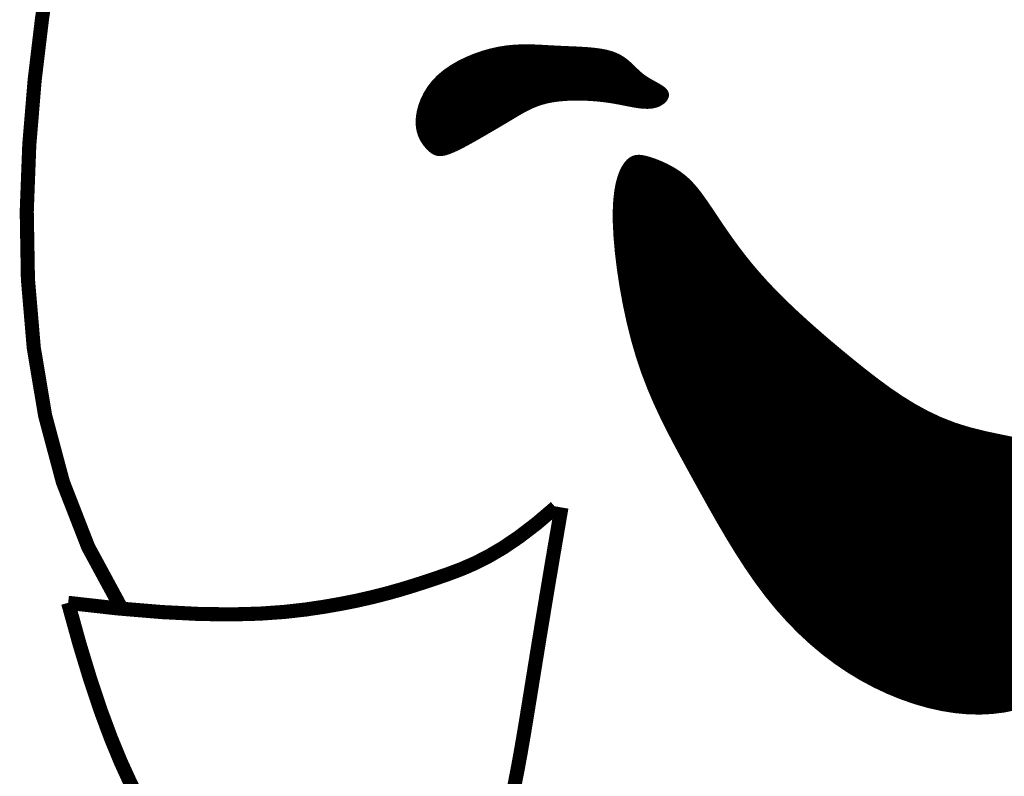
# Model space of a CAD drawing. Extents: x -404 to -170, y -388 to -86.
# Tile 184 of 195: x -210.61 to -206.19, y -337.35 to -333.96. Entities that reach past the tile are written whole.
import ezdxf

# ---------------------------------------------------------------- set-up
doc = ezdxf.new("R2010")
doc.units = 0
doc.header["$LTSCALE"] = 8
doc.header["$MEASUREMENT"] = 0
doc.layers.add('FACE', color=160, linetype='CONTINUOUS')

msp = doc.modelspace()

# ---------------------------------------------------------------- hatches: boundary and pattern name
at = {"layer": 'FACE', "linetype": 'Continuous'}
h = msp.add_hatch(dxfattribs=at)
h.set_pattern_fill('NET3', scale=0.031654, style=0)
h.set_pattern_definition([(360, (-260.1723756, -408.8584364), (3e-18, 0.0039567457), []), (60, (-260.1723756, -408.8584364), (-0.00342664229, 0.00197837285), []), (120, (-260.1723756, -408.8584364), (-0.00342664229, -0.00197837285), [])])
h.paths.add_polyline_path([(-205.03361, -335.98147), (-205.00496, -335.96759), (-204.98121, -335.96103), (-204.96197, -335.96088), (-204.94682, -335.96624), (-204.93537, -335.97624), (-204.92721, -335.98996), (-204.92194, -336.00652), (-204.91915, -336.02501), (-204.91848, -336.04461), (-204.91969, -336.0647), (-204.92256, -336.08474), (-204.92689, -336.10418), (-204.93247, -336.12248), (-204.93909, -336.13908), (-204.94655, -336.15345), (-204.95463, -336.16503), (-204.96315, -336.17337), (-204.97198, -336.17839), (-204.98103, -336.1801), (-204.99019, -336.17851), (-204.99935, -336.17364), (-205.00842, -336.16549), (-205.01729, -336.15409), (-205.02585, -336.13944), (-205.03394, -336.12169), (-205.04108, -336.1016), (-205.04672, -336.08005), (-205.05034, -336.05792), (-205.05138, -336.03612), (-205.0493, -336.01551), (-205.04356, -335.997)])
h.paths.add_polyline_path([(-208.76874, -334.53608), (-208.77723, -334.52711), (-208.78577, -334.51679), (-208.79399, -334.505), (-208.80154, -334.49166), (-208.80805, -334.47664), (-208.81316, -334.45986), (-208.81649, -334.4412), (-208.81769, -334.42056), (-208.81643, -334.39793), (-208.81251, -334.37368), (-208.80578, -334.34829), (-208.79608, -334.32221), (-208.78326, -334.29593), (-208.76715, -334.26991), (-208.74761, -334.24461), (-208.72447, -334.22051), (-208.69772, -334.19801), (-208.66783, -334.17729), (-208.63545, -334.15843), (-208.60119, -334.14156), (-208.56568, -334.12676), (-208.52954, -334.11416), (-208.4934, -334.10384), (-208.45788, -334.09592), (-208.42347, -334.09043), (-208.39004, -334.08707), (-208.35735, -334.08548), (-208.32512, -334.08529), (-208.29309, -334.08615), (-208.26102, -334.08769), (-208.22863, -334.08954), (-208.19567, -334.09133), (-208.16201, -334.09283), (-208.12804, -334.09421), (-208.09427, -334.09581), (-208.06123, -334.09793), (-208.02944, -334.10088), (-207.99942, -334.10497), (-207.97169, -334.11053), (-207.94678, -334.11786), (-207.92501, -334.12715), (-207.906, -334.13812), (-207.88918, -334.15033), (-207.87398, -334.16338), (-207.85981, -334.17684), (-207.84612, -334.1903), (-207.83232, -334.20335), (-207.81784, -334.21556), (-207.80231, -334.22663), (-207.78616, -334.23666), (-207.77001, -334.24585), (-207.75449, -334.25442), (-207.74021, -334.26257), (-207.72781, -334.27051), (-207.71791, -334.27846), (-207.71114, -334.28661), (-207.70795, -334.29511), (-207.70814, -334.30376), (-207.71136, -334.31232), (-207.71723, -334.32051), (-207.72539, -334.32807), (-207.73548, -334.33475), (-207.74714, -334.34029), (-207.75999, -334.34442), (-207.77372, -334.34696), (-207.78818, -334.34804), (-207.80327, -334.34788), (-207.81888, -334.34667), (-207.8349, -334.34463), (-207.85124, -334.34197), (-207.86779, -334.33889), (-207.88444, -334.3356), (-207.90114, -334.33228), (-207.91805, -334.32902), (-207.93538, -334.32586), (-207.95333, -334.32286), (-207.97212, -334.32007), (-207.99194, -334.31753), (-208.01302, -334.31531), (-208.03556, -334.31346), (-208.05966, -334.31203), (-208.08502, -334.31114), (-208.11126, -334.31091), (-208.13796, -334.31144), (-208.16473, -334.31285), (-208.19117, -334.31528), (-208.21688, -334.31882), (-208.24146, -334.3236), (-208.2646, -334.32968), (-208.28637, -334.33693), (-208.30693, -334.34513), (-208.32642, -334.35411), (-208.34501, -334.36365), (-208.36286, -334.37357), (-208.38011, -334.38367), (-208.39694, -334.39376), (-208.41349, -334.40367), (-208.42992, -334.41347), (-208.44638, -334.42324), (-208.46304, -334.43307), (-208.48004, -334.44306), (-208.49755, -334.45329), (-208.51572, -334.46386), (-208.5347, -334.47487), (-208.55456, -334.48633), (-208.57501, -334.49798), (-208.59568, -334.50951), (-208.61616, -334.52058), (-208.63609, -334.53088), (-208.65509, -334.54006), (-208.67276, -334.54782), (-208.68873, -334.55381), (-208.70274, -334.5578), (-208.71498, -334.5598), (-208.72576, -334.55993), (-208.7354, -334.55828), (-208.7442, -334.55497), (-208.75248, -334.5501), (-208.76056, -334.54377)])
edge = h.paths.add_edge_path()
edge.add_line((-205.46268, -335.98789), (-205.66338, -335.94318))
edge.add_line((-205.66338, -335.94318), (-205.83248, -335.90779))
edge.add_line((-205.83248, -335.90779), (-205.97412, -335.87974))
edge.add_line((-205.97412, -335.87974), (-206.09243, -335.8571))
edge.add_line((-206.09243, -335.8571), (-206.19152, -335.8379))
edge.add_line((-206.19152, -335.8379), (-206.27553, -335.82018))
edge.add_line((-206.27553, -335.82018), (-206.34858, -335.802))
edge.add_line((-206.34858, -335.802), (-206.41479, -335.7814))
edge.add_line((-206.41479, -335.7814), (-206.47768, -335.75683))
edge.add_line((-206.47768, -335.75683), (-206.53819, -335.72831))
edge.add_line((-206.53819, -335.72831), (-206.59667, -335.69631))
edge.add_line((-206.59667, -335.69631), (-206.65346, -335.66126))
edge.add_line((-206.65346, -335.66126), (-206.7089, -335.62361))
edge.add_line((-206.7089, -335.62361), (-206.76333, -335.58379))
edge.add_line((-206.76333, -335.58379), (-206.81708, -335.54225))
edge.add_line((-206.81708, -335.54225), (-206.87049, -335.49944))
edge.add_line((-206.87049, -335.49944), (-206.92378, -335.45576))
edge.add_line((-206.92378, -335.45576), (-206.97665, -335.41145))
edge.add_line((-206.97665, -335.41145), (-207.02869, -335.36672))
edge.add_line((-207.02869, -335.36672), (-207.07947, -335.32179))
edge.add_line((-207.07947, -335.32179), (-207.12859, -335.27685))
edge.add_line((-207.12859, -335.27685), (-207.17563, -335.23212))
edge.add_line((-207.17563, -335.23212), (-207.22017, -335.18781))
edge.add_line((-207.22017, -335.18781), (-207.26179, -335.14412))
edge.add_line((-207.26179, -335.14412), (-207.30018, -335.10126))
edge.add_line((-207.30018, -335.10126), (-207.33544, -335.05944))
edge.add_line((-207.33544, -335.05944), (-207.36779, -335.01887))
edge.add_line((-207.36779, -335.01887), (-207.39743, -334.97975))
edge.add_line((-207.39743, -334.97975), (-207.42457, -334.9423))
edge.add_line((-207.42457, -334.9423), (-207.44941, -334.90673))
edge.add_line((-207.44941, -334.90673), (-207.47217, -334.87323))
edge.add_line((-207.47217, -334.87323), (-207.49306, -334.84203))
edge.add_line((-207.49306, -334.84203), (-207.5123, -334.81327))
edge.add_line((-207.5123, -334.81327), (-207.53024, -334.78685))
edge.add_line((-207.53024, -334.78685), (-207.54724, -334.76261))
edge.add_line((-207.54724, -334.76261), (-207.56367, -334.74041))
edge.add_line((-207.56367, -334.74041), (-207.57988, -334.72008))
edge.add_line((-207.57988, -334.72008), (-207.59626, -334.70147))
edge.add_line((-207.59626, -334.70147), (-207.61315, -334.68442))
edge.add_line((-207.61315, -334.68442), (-207.63093, -334.66878))
edge.add_line((-207.63093, -334.66878), (-207.64983, -334.65442))
edge.add_line((-207.64983, -334.65442), (-207.66962, -334.6413))
edge.add_line((-207.66962, -334.6413), (-207.68993, -334.62944))
edge.add_line((-207.68993, -334.62944), (-207.7104, -334.61883))
edge.add_line((-207.7104, -334.61883), (-207.73065, -334.60946))
edge.add_line((-207.73065, -334.60946), (-207.75034, -334.60135))
edge.add_line((-207.75034, -334.60135), (-207.76908, -334.59448))
edge.add_line((-207.76908, -334.59448), (-207.78652, -334.58887))
edge.add_line((-207.78652, -334.58887), (-207.80239, -334.58455))
edge.add_line((-207.80239, -334.58455), (-207.8168, -334.58173))
edge.add_line((-207.8168, -334.58173), (-207.82996, -334.58069))
edge.add_line((-207.82996, -334.58069), (-207.84208, -334.58168))
edge.add_line((-207.84208, -334.58168), (-207.85336, -334.58496))
edge.add_line((-207.85336, -334.58496), (-207.86402, -334.59079))
edge.add_line((-207.86402, -334.59079), (-207.87426, -334.59943))
edge.add_line((-207.87426, -334.59943), (-207.88428, -334.61114))
edge.add_line((-207.88428, -334.61114), (-207.89421, -334.62624))
edge.add_line((-207.89421, -334.62624), (-207.90378, -334.64525))
edge.add_line((-207.90378, -334.64525), (-207.91261, -334.66874))
edge.add_line((-207.91261, -334.66874), (-207.92035, -334.69727))
edge.add_line((-207.92035, -334.69727), (-207.92662, -334.73143))
edge.add_line((-207.92662, -334.73143), (-207.93107, -334.77179))
edge.add_line((-207.93107, -334.77179), (-207.93333, -334.81892))
edge.add_line((-207.93333, -334.81892), (-207.93303, -334.87338))
edge.add_line((-207.93303, -334.87338), (-207.92988, -334.93543))
edge.add_line((-207.92988, -334.93543), (-207.92386, -335.00393))
edge.add_line((-207.92386, -335.00393), (-207.91502, -335.07743))
edge.add_line((-207.91502, -335.07743), (-207.90343, -335.15447))
edge.add_line((-207.90343, -335.15447), (-207.88912, -335.23359))
edge.add_line((-207.88912, -335.23359), (-207.87216, -335.31334))
edge.add_line((-207.87216, -335.31334), (-207.85259, -335.39225))
edge.add_line((-207.85259, -335.39225), (-207.83048, -335.46886))
edge.add_line((-207.83048, -335.46886), (-207.80589, -335.54209))
edge.add_line((-207.80589, -335.54209), (-207.77901, -335.61223))
edge.add_line((-207.77901, -335.61223), (-207.75005, -335.67998))
edge.add_line((-207.75005, -335.67998), (-207.71922, -335.74602))
edge.add_line((-207.71922, -335.74602), (-207.68672, -335.811))
edge.add_line((-207.68672, -335.811), (-207.65276, -335.87563))
edge.add_line((-207.65276, -335.87563), (-207.61755, -335.94056))
edge.add_line((-207.61755, -335.94056), (-207.5813, -336.00649))
edge.add_line((-207.5813, -336.00649), (-207.54416, -336.07386))
edge.add_line((-207.54416, -336.07386), (-207.50609, -336.14227))
edge.add_line((-207.50609, -336.14227), (-207.46697, -336.2111))
edge.add_line((-207.46697, -336.2111), (-207.42671, -336.27973))
edge.add_line((-207.42671, -336.27973), (-207.3852, -336.34751))
edge.add_line((-207.3852, -336.34751), (-207.34233, -336.41384))
edge.add_line((-207.34233, -336.41384), (-207.29801, -336.47809))
edge.add_line((-207.29801, -336.47809), (-207.25213, -336.53962))
edge.add_line((-207.25213, -336.53962), (-207.2046, -336.59793))
edge.add_line((-207.2046, -336.59793), (-207.15547, -336.6529))
edge.add_line((-207.15547, -336.6529), (-207.10477, -336.70453))
edge.add_line((-207.10477, -336.70453), (-207.05257, -336.75284))
edge.add_line((-207.05257, -336.75284), (-206.99891, -336.79781))
edge.add_line((-206.99891, -336.79781), (-206.94384, -336.83944))
edge.add_line((-206.94384, -336.83944), (-206.88743, -336.87774))
edge.add_line((-206.88743, -336.87774), (-206.82971, -336.91271))
edge.add_line((-206.82971, -336.91271), (-206.7708, -336.94432))
edge.add_line((-206.7708, -336.94432), (-206.711, -336.9725))
edge.add_line((-206.711, -336.9725), (-206.65068, -336.99714))
edge.add_line((-206.65068, -336.99714), (-206.59022, -337.01813))
edge.add_line((-206.59022, -337.01813), (-206.52996, -337.03537))
edge.add_line((-206.52996, -337.03537), (-206.47027, -337.04875))
edge.add_line((-206.47027, -337.04875), (-206.41153, -337.05818))
edge.add_line((-206.41153, -337.05818), (-206.35409, -337.06355))
edge.add_line((-206.35409, -337.06355), (-206.29826, -337.0648))
edge.add_line((-206.29826, -337.0648), (-206.24416, -337.06203))
edge.add_line((-206.24416, -337.06203), (-206.19183, -337.05541))
edge.add_line((-206.19183, -337.05541), (-206.14133, -337.0451))
edge.add_line((-206.14133, -337.0451), (-206.0927, -337.03125))
edge.add_line((-206.0927, -337.03125), (-206.046, -337.01401))
edge.add_line((-206.046, -337.01401), (-206.00128, -336.99354))
edge.add_line((-206.00128, -336.99354), (-205.9586, -336.97))
edge.add_line((-205.9586, -336.97), (-205.918, -336.9436))
edge.add_line((-205.918, -336.9436), (-205.87953, -336.91475))
edge.add_line((-205.87953, -336.91475), (-205.84326, -336.88392))
edge.add_line((-205.84326, -336.88392), (-205.80922, -336.85159))
edge.add_line((-205.80922, -336.85159), (-205.77748, -336.81821))
edge.add_line((-205.77748, -336.81821), (-205.74808, -336.78427))
edge.add_line((-205.74808, -336.78427), (-205.72108, -336.75022))
edge.add_line((-205.72108, -336.75022), (-205.69652, -336.71653))
edge.add_line((-205.69652, -336.71653), (-205.67442, -336.68364))
edge.add_line((-205.67442, -336.68364), (-205.65462, -336.65179))
edge.add_line((-205.65462, -336.65179), (-205.63689, -336.62119))
edge.add_line((-205.63689, -336.62119), (-205.62104, -336.59205))
edge.add_line((-205.62104, -336.59205), (-205.60685, -336.56458))
edge.add_line((-205.60685, -336.56458), (-205.59412, -336.53898))
edge.add_line((-205.59412, -336.53898), (-205.58264, -336.51547))
edge.add_line((-205.58264, -336.51547), (-205.5722, -336.49425))
edge.add_line((-205.5722, -336.49425), (-205.56262, -336.4754))
edge.add_line((-205.56262, -336.4754), (-205.55378, -336.45852))
edge.add_line((-205.55378, -336.45852), (-205.54562, -336.44305))
edge.add_line((-205.54562, -336.44305), (-205.53804, -336.42846))
edge.add_line((-205.53804, -336.42846), (-205.53097, -336.41421))
edge.add_line((-205.53097, -336.41421), (-205.52433, -336.39976))
edge.add_line((-205.52433, -336.39976), (-205.51803, -336.38457))
edge.add_line((-205.51803, -336.38457), (-205.512, -336.36809))
edge.add_line((-205.512, -336.36809), (-205.50616, -336.34994))
edge.add_line((-205.50616, -336.34994), (-205.5005, -336.33038))
edge.add_line((-205.5005, -336.33038), (-205.495, -336.30981))
edge.add_line((-205.495, -336.30981), (-205.48965, -336.28864))
edge.add_line((-205.48965, -336.28864), (-205.48445, -336.26728))
edge.add_line((-205.48445, -336.26728), (-205.47938, -336.24614))
edge.add_line((-205.47938, -336.24614), (-205.47444, -336.22563))
edge.add_line((-205.47444, -336.22563), (-205.46961, -336.20616))
edge.add_line((-205.46961, -336.20616), (-205.46485, -336.18803))
edge.add_line((-205.46485, -336.18803), (-205.45994, -336.17116))
edge.add_line((-205.45994, -336.17116), (-205.45464, -336.15538))
edge.add_line((-205.45464, -336.15538), (-205.44869, -336.14051))
edge.add_line((-205.44869, -336.14051), (-205.44183, -336.12635))
edge.add_line((-205.44183, -336.12635), (-205.43383, -336.11274))
edge.add_line((-205.43383, -336.11274), (-205.42443, -336.09949))
edge.add_line((-205.42443, -336.09949), (-205.41338, -336.08642))
edge.add_line((-205.41338, -336.08642), (-205.4009, -336.07339))
edge.add_line((-205.4009, -336.07339), (-205.38919, -336.06042))
edge.add_line((-205.38919, -336.06042), (-205.38088, -336.04758))
edge.add_line((-205.38088, -336.04758), (-205.37865, -336.03494))
edge.add_line((-205.37865, -336.03494), (-205.38514, -336.02255))
edge.add_line((-205.38514, -336.02255), (-205.40303, -336.01047))
edge.add_line((-205.40303, -336.01047), (-205.43496, -335.99879))
edge.add_line((-205.43496, -335.99879), (-205.4836, -335.98755))

# ---------------------------------------------------------------- linework, layer by layer
at = {"layer": 'FACE', "color": 7}
for points, const_width in [([(-210.46482, -333.68792), (-210.50668, -333.95458), (-210.53996, -334.23263), (-210.56402, -334.52255), (-210.57543, -334.82155), (-210.57013, -335.12601), (-210.54402, -335.43231), (-210.49302, -335.73683), (-210.41303, -336.03594), (-210.29998, -336.32602), (-210.14977, -336.60345)], 0.06331), ([(-206.09243, -335.8571), (-206.19152, -335.8379), (-206.27553, -335.82018), (-206.34858, -335.802), (-206.41479, -335.7814), (-206.47768, -335.75683), (-206.53819, -335.72831), (-206.59667, -335.69631), (-206.65346, -335.66126), (-206.7089, -335.62361), (-206.76333, -335.58379), (-206.81708, -335.54225), (-206.87049, -335.49944), (-206.92378, -335.45576), (-206.97665, -335.41145), (-207.02869, -335.36672), (-207.07947, -335.32179), (-207.12859, -335.27685), (-207.17563, -335.23212), (-207.22017, -335.18781), (-207.26179, -335.14412), (-207.30018, -335.10126), (-207.33544, -335.05944), (-207.36779, -335.01887), (-207.39743, -334.97975), (-207.42457, -334.9423), (-207.44941, -334.90673), (-207.47217, -334.87323), (-207.49306, -334.84203), (-207.5123, -334.81327), (-207.53024, -334.78685), (-207.54724, -334.76261), (-207.56367, -334.74041), (-207.57988, -334.72008), (-207.59626, -334.70147), (-207.61315, -334.68442), (-207.63093, -334.66878), (-207.64983, -334.65442), (-207.66962, -334.6413), (-207.68993, -334.62944), (-207.7104, -334.61883), (-207.73065, -334.60946), (-207.75034, -334.60135), (-207.76908, -334.59448), (-207.78652, -334.58887), (-207.80239, -334.58455), (-207.8168, -334.58173), (-207.82996, -334.58069), (-207.84208, -334.58168), (-207.85336, -334.58496), (-207.86402, -334.59079), (-207.87426, -334.59943), (-207.88428, -334.61114), (-207.89421, -334.62624), (-207.90378, -334.64525), (-207.91261, -334.66874), (-207.92035, -334.69727), (-207.92662, -334.73143), (-207.93107, -334.77179), (-207.93333, -334.81892), (-207.93303, -334.87338), (-207.92988, -334.93543), (-207.92386, -335.00393), (-207.91502, -335.07743), (-207.90343, -335.15447), (-207.88912, -335.23359), (-207.87216, -335.31334), (-207.85259, -335.39225), (-207.83048, -335.46886), (-207.80589, -335.54209), (-207.77901, -335.61223), (-207.75005, -335.67998), (-207.71922, -335.74602), (-207.68672, -335.811), (-207.65276, -335.87563), (-207.61755, -335.94056), (-207.5813, -336.00649), (-207.54416, -336.07386), (-207.50609, -336.14227), (-207.46697, -336.2111), (-207.42671, -336.27973), (-207.3852, -336.34751), (-207.34233, -336.41384), (-207.29801, -336.47809), (-207.25213, -336.53962), (-207.2046, -336.59793), (-207.15547, -336.6529), (-207.10477, -336.70453), (-207.05257, -336.75284), (-206.99891, -336.79781), (-206.94384, -336.83944), (-206.88743, -336.87774), (-206.82971, -336.91271), (-206.7708, -336.94432), (-206.711, -336.9725), (-206.65068, -336.99714), (-206.59022, -337.01813), (-206.52996, -337.03537), (-206.47027, -337.04875), (-206.41153, -337.05818), (-206.35409, -337.06355), (-206.29826, -337.0648), (-206.24416, -337.06203), (-206.19183, -337.05541), (-206.14133, -337.0451)], 0.02665), ([(-210.38978, -336.57691), (-210.16549, -336.60198), (-209.97054, -336.61821), (-209.80173, -336.62674), (-209.65589, -336.62873), (-209.52984, -336.62531), (-209.42041, -336.61762), (-209.32443, -336.60683), (-209.2387, -336.59405), (-209.16043, -336.58027), (-209.08834, -336.56571), (-209.0215, -336.55042), (-208.95902, -336.53446), (-208.89997, -336.51787), (-208.84345, -336.50071), (-208.78854, -336.48303), (-208.73434, -336.46489), (-208.6799, -336.44601), (-208.62419, -336.4249), (-208.56614, -336.39972), (-208.50468, -336.36865), (-208.43874, -336.32988), (-208.36727, -336.28157), (-208.28918, -336.2219), (-208.20342, -336.14905)], 0.06331), ([(-208.17676, -336.14903), (-208.21364, -336.36394), (-208.24504, -336.55069), (-208.27171, -336.71239), (-208.29442, -336.85213), (-208.3139, -336.97302), (-208.33092, -337.07815), (-208.34623, -337.17063), (-208.36058, -337.25354), (-208.3746, -337.32964), (-208.38838, -337.40019)], 0.06331), ([(-210.38978, -336.57691), (-210.33912, -336.76024), (-210.29021, -336.92121), (-210.243, -337.06194), (-210.19743, -337.18453), (-210.15345, -337.29109), (-210.11101, -337.38374), (-210.07005, -337.46459)], 0.06331)]:
    msp.add_lwpolyline(points, dxfattribs=dict(at, const_width=const_width))
at = {"layer": 'FACE', "color": 7, "const_width": 0.02665}
msp.add_lwpolyline([(-208.76874, -334.53608), (-208.77723, -334.52711), (-208.78577, -334.51679), (-208.79399, -334.505), (-208.80154, -334.49166), (-208.80805, -334.47664), (-208.81316, -334.45986), (-208.81649, -334.4412), (-208.81769, -334.42056), (-208.81643, -334.39793), (-208.81251, -334.37368), (-208.80578, -334.34829), (-208.79608, -334.32221), (-208.78326, -334.29593), (-208.76715, -334.26991), (-208.74761, -334.24461), (-208.72447, -334.22051), (-208.69772, -334.19801), (-208.66783, -334.17729), (-208.63545, -334.15843), (-208.60119, -334.14156), (-208.56568, -334.12676), (-208.52954, -334.11416), (-208.4934, -334.10384), (-208.45788, -334.09592), (-208.42347, -334.09043), (-208.39004, -334.08707), (-208.35735, -334.08548), (-208.32512, -334.08529), (-208.29309, -334.08615), (-208.26102, -334.08769), (-208.22863, -334.08954), (-208.19567, -334.09133), (-208.16201, -334.09283), (-208.12804, -334.09421), (-208.09427, -334.09581), (-208.06123, -334.09793), (-208.02944, -334.10088), (-207.99942, -334.10497), (-207.97169, -334.11053), (-207.94678, -334.11786), (-207.92501, -334.12715), (-207.906, -334.13812), (-207.88918, -334.15033), (-207.87398, -334.16338), (-207.85981, -334.17684), (-207.84612, -334.1903), (-207.83232, -334.20335), (-207.81784, -334.21556), (-207.80231, -334.22663), (-207.78616, -334.23666), (-207.77001, -334.24585), (-207.75449, -334.25442), (-207.74021, -334.26257), (-207.72781, -334.27051), (-207.71791, -334.27846), (-207.71114, -334.28661), (-207.70795, -334.29511), (-207.70814, -334.30376), (-207.71136, -334.31232), (-207.71723, -334.32051), (-207.72539, -334.32807), (-207.73548, -334.33475), (-207.74714, -334.34029), (-207.75999, -334.34442), (-207.77372, -334.34696), (-207.78818, -334.34804), (-207.80327, -334.34788), (-207.81888, -334.34667), (-207.8349, -334.34463), (-207.85124, -334.34197), (-207.86779, -334.33889), (-207.88444, -334.3356), (-207.90114, -334.33228), (-207.91805, -334.32902), (-207.93538, -334.32586), (-207.95333, -334.32286), (-207.97212, -334.32007), (-207.99194, -334.31753), (-208.01302, -334.31531), (-208.03556, -334.31346), (-208.05966, -334.31203), (-208.08502, -334.31114), (-208.11126, -334.31091), (-208.13796, -334.31144), (-208.16473, -334.31285), (-208.19117, -334.31528), (-208.21688, -334.31882), (-208.24146, -334.3236), (-208.2646, -334.32968), (-208.28637, -334.33693), (-208.30693, -334.34513), (-208.32642, -334.35411), (-208.34501, -334.36365), (-208.36286, -334.37357), (-208.38011, -334.38367), (-208.39694, -334.39376), (-208.41349, -334.40367), (-208.42992, -334.41347), (-208.44638, -334.42324), (-208.46304, -334.43307), (-208.48004, -334.44306), (-208.49755, -334.45329), (-208.51572, -334.46386), (-208.5347, -334.47487), (-208.55456, -334.48633), (-208.57501, -334.49798), (-208.59568, -334.50951), (-208.61616, -334.52058), (-208.63609, -334.53088), (-208.65509, -334.54006), (-208.67276, -334.54782), (-208.68873, -334.55381), (-208.70274, -334.5578), (-208.71498, -334.5598), (-208.72576, -334.55993), (-208.7354, -334.55828), (-208.7442, -334.55497), (-208.75248, -334.5501), (-208.76056, -334.54377)], close=True, dxfattribs=at)

doc.saveas('drawing.dxf')
